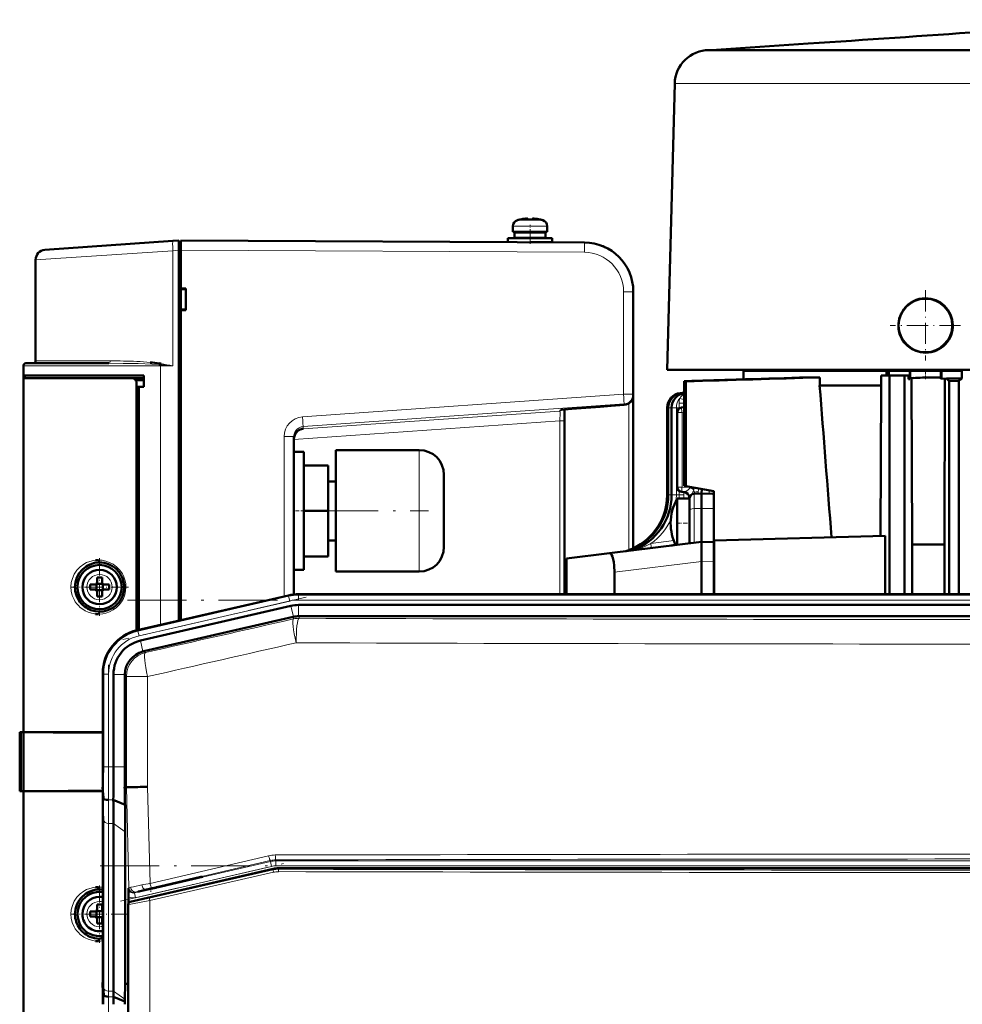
# Model space of a CAD drawing. Extents: x -2065 to 2446, y -1961 to 629.
# Tile 5 of 59: x -1686 to -1494, y 429 to 629. Entities that reach past the tile are written whole.
import ezdxf

# ---------------------------------------------------------------- set-up
doc = ezdxf.new("R2010")
doc.units = 0
doc.linetypes.add('DASHDOT', pattern=[18.5, 12, -3, 0.5, -3])

msp = doc.modelspace()

# ---------------------------------------------------------------- linework, layer by layer
at = {"color": 7, "lineweight": 50}
for p, q in [((-1545.06, 622.69), (-1545.55, 622.69)), ((-1525.39, 624), (-1545.07, 622.69)), ((-1528.24, 622.69), (-1545.06, 622.69)), ((-1521.95, 622.69), (-1528.24, 622.69)), ((-1462.05, 622.69), (-1521.95, 622.69)), ((-1552.54, 615.87), (-1554.07, 557.69)), ((-1585.45, 586.85), (-1585.45, 585.72)), ((-1585.45, 585.72), (-1585.45, 586.85)), ((-1583.88, 588.26), (-1583.87, 588.24)), ((-1582.72, 588.42), (-1582.89, 588.4)), ((-1582.45, 588.24), (-1582.45, 588.4)), ((-1581.45, 588.24), (-1581.45, 588.4)), ((-1581.18, 588.42), (-1581.01, 588.4)), ((-1580.03, 588.24), (-1580.02, 588.26)), ((-1578.45, 585.72), (-1578.45, 586.85)), ((-1585.45, 585.72), (-1581.95, 585.72)), ((-1585.1, 584.52), (-1585.1, 585.62)), ((-1585.1, 584.52), (-1585.1, 585.62)), ((-1581.95, 585.62), (-1585.1, 585.62)), ((-1583.95, 585.62), (-1583.95, 585.72)), ((-1583.95, 585.62), (-1583.95, 585.72)), ((-1581.95, 585.72), (-1578.45, 585.72)), ((-1578.8, 585.62), (-1581.95, 585.62)), ((-1579.95, 585.72), (-1579.95, 585.62)), ((-1578.8, 585.62), (-1578.8, 584.52)), ((-1680.6, 582.06), (-1654.55, 583.88)), ((-1654.55, 583.88), (-1653.36, 583.96)), ((-1653.36, 581.97), (-1653.36, 583.96)), ((-1652.96, 583.69), (-1653.36, 583.69)), ((-1570.9, 583.56), (-1652.96, 583.99)), ((-1586.45, 584.42), (-1586.45, 583.64)), ((-1581.95, 584.42), (-1586.45, 584.42)), ((-1586.45, 583.64), (-1586.45, 584.42)), ((-1581.95, 584.52), (-1585.1, 584.52)), ((-1583.95, 584.42), (-1583.95, 584.52)), ((-1583.95, 584.42), (-1583.95, 584.52)), ((-1578.8, 584.52), (-1581.95, 584.52)), ((-1577.45, 584.42), (-1581.95, 584.42)), ((-1577.45, 583.62), (-1581.87, 583.62)), ((-1579.95, 584.52), (-1579.95, 584.42)), ((-1579.95, 583.62), (-1579.95, 583.61)), ((-1577.45, 583.62), (-1577.45, 584.42)), ((-1653.36, 506.66), (-1653.36, 581.97)), ((-1652.96, 581.99), (-1652.96, 574.19)), ((-1682.46, 580.06), (-1682.46, 559.49)), ((-1652.96, 574.19), (-1651.96, 574.19)), ((-1652.96, 574.19), (-1652.96, 574.05)), ((-1652.96, 574.14), (-1652.96, 569.84)), ((-1652.96, 574.05), (-1651.96, 573.99)), ((-1651.96, 574.19), (-1651.96, 569.79)), ((-1560.96, 552.72), (-1560.96, 573.56)), ((-1651.96, 569.99), (-1652.96, 569.92)), ((-1652.96, 569.92), (-1652.96, 569.79)), ((-1652.96, 569.79), (-1652.96, 506.75)), ((-1651.96, 569.79), (-1652.96, 569.79)), ((-1501.57, 561.14), (-1501.53, 561.14)), ((-1676.55, 558.99), (-1684.46, 558.99)), ((-1667.55, 558.99), (-1676.55, 558.99)), ((-1657.04, 558.7), (-1657.42, 558.73)), ((-1657.04, 558.71), (-1657.41, 558.74)), ((-1657.37, 558.99), (-1656.99, 558.97)), ((-1684.96, 556.49), (-1684.96, 558.49)), ((-1554.07, 557.69), (-1534.26, 557.69)), ((-1538.57, 557.49), (-1528.35, 557.49)), ((-1538.57, 555.73), (-1538.57, 557.49)), ((-1535.57, 557.69), (-1535.57, 557.49)), ((-1534.26, 557.69), (-1522.06, 557.69)), ((-1528.35, 557.49), (-1509.46, 557.49)), ((-1522.06, 557.69), (-1503.56, 557.69)), ((-1509.46, 557.49), (-1509.46, 556.49)), ((-1509.03, 557.49), (-1509.46, 557.49)), ((-1509.03, 556.49), (-1509.03, 557.49)), ((-1509.03, 557.49), (-1504.75, 557.49)), ((-1504.75, 555.79), (-1504.75, 557.49)), ((-1504.57, 557.49), (-1504.75, 557.49)), ((-1504.57, 557.49), (-1498.57, 557.49)), ((-1503.56, 557.69), (-1455.07, 557.69)), ((-1498.34, 557.49), (-1498.57, 557.49)), ((-1498.34, 557.49), (-1498.34, 555.86)), ((-1498.34, 557.49), (-1494.18, 557.49)), ((-1494.18, 557.49), (-1494.18, 555.93)), ((-1493.97, 557.49), (-1494.18, 557.49)), ((-1684.96, 555.99), (-1684.96, 556.49)), ((-1660.46, 556.49), (-1684.96, 556.49)), ((-1684.96, 555.99), (-1662.9, 555.99)), ((-1684.96, 483.99), (-1684.96, 555.99)), ((-1684.66, 555.99), (-1684.66, 556.49)), ((-1660.46, 555.99), (-1662.9, 555.99)), ((-1660.46, 555.54), (-1662.13, 555.59)), ((-1661.96, 504.67), (-1661.96, 555.02)), ((-1660.46, 554.19), (-1660.46, 556.49)), ((-1550.6, 555.35), (-1550.28, 555.33)), ((-1550.6, 555.35), (-1550.6, 534.05)), ((-1550.28, 555.33), (-1550.28, 534)), ((-1523.07, 556.12), (-1525.64, 556.12)), ((-1523.07, 554.49), (-1523.07, 556.12)), ((-1510.54, 556.49), (-1508.85, 556.49)), ((-1510.54, 554.49), (-1510.54, 556.49)), ((-1508.85, 556.49), (-1508.85, 512.04)), ((-1508.85, 556.49), (-1505.85, 556.49)), ((-1505.85, 556.49), (-1505.85, 512.04)), ((-1505, 556.49), (-1505.85, 556.49)), ((-1505, 555.79), (-1505, 556.49)), ((-1504.75, 555.79), (-1505, 555.79)), ((-1504.3, 522.12), (-1504.43, 555.98)), ((-1498.34, 555.86), (-1497.32, 555.88)), ((-1497.6, 555.88), (-1497.69, 522.12)), ((-1496.76, 555.38), (-1494.76, 555.4)), ((-1496.76, 512.04), (-1496.76, 555.38)), ((-1494.76, 555.4), (-1494.76, 512.04)), ((-1660.46, 554.19), (-1661.96, 554.19)), ((-1661.46, 554.15), (-1661.96, 554.14)), ((-1661.96, 554.14), (-1661.96, 504.67)), ((-1660.46, 554.19), (-1661.46, 554.15)), ((-1661.46, 554.15), (-1661.46, 504.79)), ((-1560.96, 552.52), (-1560.96, 552.72)), ((-1550.6, 553.05), (-1551.43, 552.95)), ((-1550.6, 553.03), (-1551.21, 552.95)), ((-1510.54, 554.49), (-1523.07, 554.49)), ((-1510.54, 554.49), (-1510.68, 523.88)), ((-1560.96, 521.39), (-1560.96, 552.52)), ((-1574.96, 547.3), (-1574.96, 549.58)), ((-1565.46, 550.34), (-1562.81, 550.53)), ((-1554.07, 549.97), (-1554.07, 532.24)), ((-1553.84, 532.24), (-1553.84, 549.97)), ((-1553.17, 532.24), (-1553.17, 549.97)), ((-1552.03, 533.83), (-1552.03, 548.99)), ((-1550.6, 550.05), (-1551.15, 549.99)), ((-1574.96, 512.04), (-1574.96, 547.3)), ((-1629.96, 511.99), (-1629.96, 544.11)), ((-1629.96, 528.99), (-1629.96, 540.99)), ((-1627.96, 540.99), (-1629.96, 540.99)), ((-1629.96, 528.99), (-1629.96, 540.99)), ((-1627.96, 540.99), (-1629.96, 540.99)), ((-1629.96, 528.99), (-1629.96, 540.99)), ((-1627.96, 540.99), (-1629.96, 540.99)), ((-1629.96, 528.99), (-1629.96, 540.99)), ((-1627.96, 540.99), (-1629.96, 540.99)), ((-1629.96, 528.99), (-1629.96, 540.99)), ((-1627.96, 540.99), (-1629.96, 540.99)), ((-1627.96, 540.99), (-1627.96, 528.99)), ((-1627.96, 540.99), (-1627.96, 528.99)), ((-1627.96, 540.99), (-1627.96, 528.99)), ((-1627.96, 540.99), (-1627.96, 528.99)), ((-1627.96, 540.99), (-1627.96, 528.99)), ((-1621.46, 528.99), (-1621.46, 541.34)), ((-1621.46, 541.34), (-1604.46, 541.34)), ((-1621.46, 528.99), (-1621.46, 541.34)), ((-1621.46, 541.34), (-1604.46, 541.34)), ((-1621.46, 528.99), (-1621.46, 541.34)), ((-1621.46, 541.34), (-1604.46, 541.34)), ((-1621.46, 528.99), (-1621.46, 541.34)), ((-1621.46, 541.34), (-1604.46, 541.34)), ((-1621.46, 528.99), (-1621.46, 541.34)), ((-1621.46, 541.34), (-1604.46, 541.34)), ((-1627.96, 538.24), (-1622.96, 538.24)), ((-1627.96, 538.24), (-1622.96, 538.24)), ((-1627.96, 538.24), (-1622.96, 538.24)), ((-1627.96, 538.24), (-1622.96, 538.24)), ((-1627.96, 538.24), (-1622.96, 538.24)), ((-1622.96, 528.99), (-1622.96, 538.24)), ((-1622.96, 528.99), (-1622.96, 538.24)), ((-1622.96, 528.99), (-1622.96, 538.24)), ((-1622.96, 528.99), (-1622.96, 538.24)), ((-1622.96, 528.99), (-1622.96, 538.24)), ((-1621.46, 534.99), (-1622.96, 534.99)), ((-1621.46, 534.99), (-1622.96, 534.99)), ((-1621.46, 534.99), (-1622.96, 534.99)), ((-1621.46, 534.99), (-1622.96, 534.99)), ((-1621.46, 534.99), (-1622.96, 534.99)), ((-1599.46, 536.34), (-1599.46, 528.99)), ((-1599.46, 536.34), (-1599.46, 528.99)), ((-1599.46, 536.34), (-1599.46, 528.99)), ((-1599.46, 536.34), (-1599.46, 528.99)), ((-1599.46, 536.34), (-1599.46, 528.99)), ((-1551.06, 532.83), (-1550.69, 532.81)), ((-1550.6, 534.05), (-1550.28, 534)), ((-1544.57, 532.99), (-1550.28, 534)), ((-1547.06, 533.43), (-1547.07, 532.49)), ((-1544.57, 532.99), (-1544.57, 526.23)), ((-1552.03, 531.49), (-1552.03, 530.88)), ((-1552.03, 531.49), (-1549.57, 531.49)), ((-1552.03, 530.88), (-1552.03, 524.09)), ((-1549.57, 528.99), (-1549.57, 531.49)), ((-1548.59, 532.45), (-1547.07, 532.49)), ((-1547.07, 532.49), (-1547.07, 529.49)), ((-1544.82, 532.43), (-1547.07, 532.49)), ((-1629.96, 516.99), (-1629.96, 528.99)), ((-1629.96, 516.99), (-1629.96, 528.99)), ((-1629.96, 516.99), (-1629.96, 528.99)), ((-1629.96, 516.99), (-1629.96, 528.99)), ((-1629.96, 516.99), (-1629.96, 528.99)), ((-1622.96, 528.99), (-1627.96, 528.99)), ((-1627.96, 528.99), (-1627.96, 516.99)), ((-1622.96, 528.99), (-1627.96, 528.99)), ((-1627.96, 528.99), (-1627.96, 516.99)), ((-1622.96, 528.99), (-1627.96, 528.99)), ((-1627.96, 528.99), (-1627.96, 516.99)), ((-1622.96, 528.99), (-1627.96, 528.99)), ((-1627.96, 528.99), (-1627.96, 516.99)), ((-1622.96, 528.99), (-1627.96, 528.99)), ((-1627.96, 528.99), (-1627.96, 516.99)), ((-1622.96, 519.74), (-1622.96, 528.99)), ((-1622.96, 519.74), (-1622.96, 528.99)), ((-1622.96, 519.74), (-1622.96, 528.99)), ((-1622.96, 519.74), (-1622.96, 528.99)), ((-1622.96, 519.74), (-1622.96, 528.99)), ((-1621.46, 516.64), (-1621.46, 528.99)), ((-1621.46, 516.64), (-1621.46, 528.99)), ((-1621.46, 516.64), (-1621.46, 528.99)), ((-1621.46, 516.64), (-1621.46, 528.99)), ((-1621.46, 516.64), (-1621.46, 528.99)), ((-1599.46, 528.99), (-1599.46, 521.64)), ((-1549.57, 528.42), (-1549.57, 528.99)), ((-1547.07, 522.69), (-1547.07, 529.49)), ((-1549.57, 528.42), (-1549.57, 522.38)), ((-1544.57, 522.99), (-1544.57, 526.23)), ((-1621.46, 522.99), (-1622.96, 522.99)), ((-1621.46, 522.99), (-1622.96, 522.99)), ((-1621.46, 522.99), (-1622.96, 522.99)), ((-1621.46, 522.99), (-1622.96, 522.99)), ((-1621.46, 522.99), (-1622.96, 522.99)), ((-1547.07, 522.69), (-1565.82, 520.39)), ((-1552.03, 522.08), (-1552.03, 524.09)), ((-1547.07, 518.72), (-1547.07, 522.69)), ((-1547.07, 522.69), (-1544.57, 522.62)), ((-1544.57, 522.99), (-1544.57, 512.04)), ((-1544.57, 522.99), (-1544.53, 522.99)), ((-1509.74, 523.9), (-1544.53, 522.99)), ((-1544.53, 522.99), (-1544.53, 512.04)), ((-1509.74, 512.04), (-1509.74, 523.9)), ((-1497.69, 522.12), (-1504.3, 522.12)), ((-1504.3, 522.12), (-1504.3, 512.04)), ((-1497.69, 522.12), (-1497.69, 512.04)), ((-1627.96, 519.74), (-1622.96, 519.74)), ((-1627.96, 519.74), (-1622.96, 519.74)), ((-1627.96, 519.74), (-1622.96, 519.74)), ((-1627.96, 519.74), (-1622.96, 519.74)), ((-1627.96, 519.74), (-1622.96, 519.74)), ((-1574.57, 519.31), (-1565.82, 520.39)), ((-1574.57, 512.04), (-1574.57, 519.31)), ((-1547.07, 518.69), (-1547.07, 518.72)), ((-1547.07, 512.04), (-1547.07, 518.69)), ((-1666.08, 517.18), (-1666.04, 517.14)), ((-1627.96, 516.99), (-1629.96, 516.99)), ((-1627.96, 516.99), (-1629.96, 516.99)), ((-1627.96, 516.99), (-1629.96, 516.99)), ((-1627.96, 516.99), (-1629.96, 516.99)), ((-1627.96, 516.99), (-1629.96, 516.99)), ((-1621.46, 516.64), (-1604.46, 516.64)), ((-1621.46, 516.64), (-1604.46, 516.64)), ((-1621.46, 516.64), (-1604.46, 516.64)), ((-1621.46, 516.64), (-1604.46, 516.64)), ((-1621.46, 516.64), (-1604.46, 516.64)), ((-1669.96, 515.41), (-1669.96, 514.49)), ((-1668.96, 515.41), (-1668.96, 514.49)), ((-1564.78, 512.04), (-1564.78, 516.54)), ((-1670.46, 513.99), (-1671.38, 513.99)), ((-1670.46, 512.99), (-1671.38, 512.99)), ((-1670.09, 514.12), (-1670.1, 514.13)), ((-1670.09, 512.85), (-1670.1, 512.84)), ((-1668.82, 514.12), (-1670.09, 514.12)), ((-1670.09, 512.85), (-1670.09, 514.12)), ((-1668.82, 512.85), (-1670.09, 512.85)), ((-1668.81, 514.13), (-1668.82, 514.12)), ((-1668.82, 514.12), (-1668.82, 512.85)), ((-1668.82, 512.85), (-1668.81, 512.84)), ((-1668.46, 513.99), (-1667.53, 513.99)), ((-1667.53, 512.99), (-1668.46, 512.99)), ((-1669.96, 511.57), (-1669.96, 512.49)), ((-1668.96, 511.57), (-1668.96, 512.49)), ((-1631.08, 511.8), (-1661.85, 504.7)), ((-1631.08, 511.8), (-1661.65, 504.74)), ((-1629, 512.04), (-1608.73, 512.04)), ((-1280.94, 512.04), (-1629, 512.04)), ((-1295.93, 512.04), (-1608.73, 512.04)), ((-1630.59, 509.67), (-1661.16, 502.62)), ((-1629, 509.86), (-1608.73, 509.86)), ((-1295.93, 509.86), (-1608.73, 509.86)), ((-1630.1, 507.44), (-1660.47, 500.43)), ((-1630.1, 507.44), (-1630.07, 507.44)), ((-1628.97, 507.57), (-1280.96, 507.57)), ((-1668.82, 495.93), (-1668.82, 495.73)), ((-1668.82, 495.73), (-1668.82, 476.93)), ((-1666.63, 495.73), (-1666.63, 476.93)), ((-1664.34, 495.56), (-1664.34, 495.73)), ((-1664.34, 495.56), (-1664.34, 476.93)), ((-1685.7, 483.99), (-1685.69, 483.99)), ((-1685.7, 471.99), (-1685.7, 483.99)), ((-1685.7, 483.74), (-1685.7, 483.75)), ((-1685.7, 483.73), (-1685.7, 483.74)), ((-1685.69, 483.99), (-1685.66, 483.99)), ((-1685.69, 471.99), (-1685.69, 483.99)), ((-1685.46, 483.99), (-1685.66, 483.99)), ((-1685.46, 483.99), (-1685.46, 471.99)), ((-1684.96, 483.99), (-1685.46, 483.99)), ((-1668.82, 483.99), (-1684.96, 483.99)), ((-1684.66, 483.96), (-1684.96, 483.99)), ((-1684.96, 483.96), (-1684.96, 472.01)), ((-1684.91, 483.96), (-1684.96, 483.96)), ((-1684.53, 483.96), (-1684.6, 483.96)), ((-1684.1, 483.96), (-1684.53, 483.96)), ((-1682.33, 483.96), (-1684.1, 483.96)), ((-1675.24, 483.95), (-1682.33, 483.96)), ((-1668.67, 470.6), (-1668.84, 472.79)), ((-1664.36, 472.79), (-1664.02, 472.8)), ((-1664.02, 472.8), (-1663.67, 472.8)), ((-1685.7, 472.23), (-1685.7, 472.24)), ((-1685.7, 471.99), (-1685.69, 471.99)), ((-1685.69, 471.99), (-1685.66, 471.99)), ((-1685.69, 471.99), (-1685.66, 471.99)), ((-1685.46, 471.99), (-1685.66, 471.99)), ((-1685.46, 471.99), (-1684.96, 471.99)), ((-1684.96, 472.01), (-1684.92, 472.01)), ((-1684.96, 471.99), (-1684.66, 472.01)), ((-1668.83, 471.99), (-1684.96, 471.99)), ((-1684.96, 399.99), (-1684.96, 471.99)), ((-1684.6, 472.01), (-1684.53, 472.01)), ((-1684.53, 472.01), (-1684.1, 472.01)), ((-1684.1, 472.01), (-1682.33, 472.02)), ((-1682.33, 472.02), (-1681.35, 472.02)), ((-1678.85, 472.02), (-1676.61, 472.02)), ((-1674.24, 472.03), (-1670.69, 472.04)), ((-1668.82, 469.86), (-1668.82, 435.72)), ((-1668.82, 469.86), (-1668.82, 435.72)), ((-1664.29, 469.21), (-1666.67, 470.2)), ((-1666.63, 465.44), (-1666.63, 431.3)), ((-1664.25, 463.75), (-1664.25, 432.79)), ((-1634.2, 456.19), (-1663.23, 449.49)), ((-1655.76, 452.96), (-1648.9, 454.54)), ((-1648.52, 454.54), (-1655.76, 452.86)), ((-1648.52, 454.54), (-1648.9, 454.54)), ((-1276.86, 456.32), (-1633.07, 456.32)), ((-1657.89, 452.46), (-1657.18, 452.62)), ((-1657.18, 452.54), (-1657.88, 452.38)), ((-1657.18, 452.62), (-1655.76, 452.96)), ((-1655.76, 452.86), (-1657.18, 452.54)), ((-1657.18, 452.54), (-1657.18, 452.62)), ((-1655.76, 452.86), (-1655.76, 452.96)), ((-1663.56, 449.24), (-1663.59, 450.52)), ((-1659.02, 452.21), (-1658.03, 452.43)), ((-1658.03, 452.34), (-1659.02, 452.11)), ((-1658.03, 452.43), (-1657.89, 452.46)), ((-1658.03, 452.34), (-1658.03, 452.43)), ((-1657.88, 452.38), (-1658.03, 452.34)), ((-1657.88, 452.38), (-1657.89, 452.46)), ((-1669.96, 448.91), (-1669.96, 447.99)), ((-1668.96, 448.91), (-1668.96, 447.99)), ((-1663.62, 449), (-1663.62, 316.59)), ((-1670.46, 447.49), (-1671.38, 447.49)), ((-1670.09, 447.62), (-1670.1, 447.63)), ((-1668.82, 447.62), (-1670.09, 447.62)), ((-1670.09, 446.35), (-1670.09, 447.62)), ((-1668.82, 447.62), (-1668.82, 446.35)), ((-1670.46, 446.49), (-1671.38, 446.49)), ((-1670.09, 446.35), (-1670.1, 446.34)), ((-1668.82, 446.35), (-1670.09, 446.35)), ((-1669.96, 445.07), (-1669.96, 445.99)), ((-1668.96, 445.07), (-1668.96, 445.99)), ((-1668.62, 430.6), (-1668.79, 432.79)), ((-1664.25, 432.79), (-1664.33, 429.67)), ((-1663.62, 432.8), (-1664.25, 432.79)), ((-1664.34, 429.25), (-1666.63, 430.2)), ((-1664.33, 429.67), (-1664.34, 429.25)), ((-1664.34, 429.25), (-1664.34, 428.65))]:
    msp.add_line(p, q, dxfattribs=at)
at = {"color": 7, "lineweight": 18}
for p, q in [((-1550.5, 615.87), (-1552.54, 615.87)), ((-1533.19, 615.87), (-1550.5, 615.87)), ((-1490.82, 615.87), (-1533.19, 615.87)), ((-1585.45, 586.85), (-1585.45, 586.85)), ((-1581.95, 586.85), (-1585.45, 586.85)), ((-1584.53, 588.09), (-1584.52, 588.09)), ((-1581.95, 588.09), (-1584.52, 588.09)), ((-1581.93, 588.09), (-1581.95, 588.09)), ((-1581.92, 586.85), (-1581.95, 586.85)), ((-1579.38, 588.09), (-1581.93, 588.09)), ((-1578.45, 586.85), (-1581.92, 586.85)), ((-1654.55, 581.88), (-1682.46, 580.06)), ((-1653.36, 581.97), (-1654.55, 581.88)), ((-1654.55, 558.49), (-1654.55, 581.88)), ((-1653.36, 581.99), (-1652.96, 581.99)), ((-1652.96, 581.99), (-1570.9, 581.56)), ((-1562.95, 573.56), (-1560.96, 573.56)), ((-1562.95, 552.72), (-1562.95, 573.56)), ((-1674.42, 559.49), (-1682.46, 559.49)), ((-1667.32, 559.49), (-1674.42, 559.49)), ((-1684.96, 558.49), (-1676.92, 558.49)), ((-1676.92, 558.49), (-1657.05, 558.49)), ((-1654.55, 558.49), (-1657.05, 558.49)), ((-1657.05, 505.81), (-1657.05, 558.49)), ((-1504.57, 555.95), (-1504.57, 557.49)), ((-1498.57, 557.49), (-1498.57, 556.06)), ((-1628.23, 548.1), (-1562.95, 552.72)), ((-1560.96, 552.72), (-1562.95, 552.72)), ((-1551.43, 552.95), (-1551.21, 552.95)), ((-1551.21, 552.95), (-1550.6, 552.95)), ((-1550.62, 552.94), (-1550.6, 552.94)), ((-1628.1, 546.11), (-1562.81, 550.73)), ((-1562.81, 550.73), (-1562.81, 550.53)), ((-1561.9, 550.82), (-1561.9, 520.99)), ((-1551.66, 550.88), (-1551.66, 549.97)), ((-1550.6, 550.92), (-1550.7, 550.89)), ((-1550.7, 550.89), (-1550.7, 550.04)), ((-1575.88, 549.29), (-1628.1, 545.64)), ((-1575.88, 549.46), (-1575.88, 549.29)), ((-1562.81, 550.53), (-1565.46, 550.34)), ((-1554.07, 549.97), (-1553.84, 549.97)), ((-1553.17, 549.97), (-1553.84, 549.97)), ((-1552.2, 549.97), (-1553.17, 549.97)), ((-1552.2, 549.97), (-1551.66, 549.97)), ((-1552.2, 532.24), (-1552.2, 549.97)), ((-1551.9, 548.99), (-1552.03, 548.99)), ((-1551.06, 548.99), (-1551.9, 548.99)), ((-1551.66, 549.97), (-1551.66, 549.77)), ((-1551.23, 549.97), (-1551.66, 549.97)), ((-1550.6, 549.05), (-1551.06, 548.99)), ((-1551.06, 533.83), (-1551.06, 548.99)), ((-1575.89, 547.3), (-1629.96, 543.52)), ((-1574.96, 547.3), (-1575.89, 547.3)), ((-1575.89, 547.3), (-1575.89, 512.04)), ((-1628.15, 546.1), (-1628.1, 546.11)), ((-1628.1, 545.64), (-1628.1, 546.11)), ((-1631.95, 511.6), (-1631.95, 544.11)), ((-1631.95, 544.11), (-1629.96, 544.11)), ((-1604.46, 528.99), (-1604.46, 541.34)), ((-1604.46, 528.99), (-1604.46, 541.34)), ((-1604.46, 528.99), (-1604.46, 541.34)), ((-1604.46, 528.99), (-1604.46, 541.34)), ((-1604.46, 528.99), (-1604.46, 541.34)), ((-1551.53, 533.83), (-1552.03, 533.83)), ((-1551.66, 533.05), (-1551.66, 532.24)), ((-1551.06, 533.83), (-1551.53, 533.83)), ((-1549.32, 533.77), (-1551.06, 533.83)), ((-1550.7, 532.24), (-1550.7, 532.82)), ((-1549.4, 533.69), (-1549.32, 533.77)), ((-1549.29, 533.82), (-1549.32, 533.77)), ((-1548.68, 533.29), (-1548.67, 533.43)), ((-1545.53, 533.16), (-1545.53, 532.73)), ((-1545.53, 532.73), (-1545.53, 532.45)), ((-1554.07, 532.24), (-1553.84, 532.24)), ((-1553.17, 532.24), (-1553.84, 532.24)), ((-1552.2, 532.24), (-1553.17, 532.24)), ((-1552.2, 532.24), (-1551.66, 532.24)), ((-1550.7, 532.24), (-1551.66, 532.24)), ((-1551.66, 532.24), (-1551.66, 531.49)), ((-1550.7, 532.24), (-1550.7, 531.49)), ((-1549.74, 531.82), (-1549.75, 531.82)), ((-1549.75, 531.49), (-1549.75, 531.82)), ((-1549.74, 531.82), (-1549.74, 531.82)), ((-1548.59, 532.45), (-1548.59, 529.47)), ((-1604.46, 528.99), (-1604.46, 516.64)), ((-1604.46, 528.99), (-1604.46, 516.64)), ((-1604.46, 528.99), (-1604.46, 516.64)), ((-1604.46, 528.99), (-1604.46, 516.64)), ((-1604.46, 528.99), (-1604.46, 516.64)), ((-1548.59, 529.47), (-1547.07, 529.49)), ((-1548.59, 529.47), (-1548.59, 522.5)), ((-1544.57, 529.46), (-1547.07, 529.49)), ((-1552.72, 522.95), (-1557.37, 522.38)), ((-1560.93, 521.02), (-1560.94, 521.01)), ((-1552.33, 522.04), (-1552.35, 522.04)), ((-1564.78, 516.54), (-1547.07, 518.72)), ((-1547.07, 518.69), (-1544.57, 518.62)), ((-1669.43, 516.06), (-1669.46, 516.06)), ((-1672.03, 513.51), (-1672.03, 513.49)), ((-1666.88, 513.46), (-1666.88, 513.49)), ((-1669.48, 510.92), (-1669.46, 510.92)), ((-1631.04, 511.62), (-1661.66, 504.55)), ((-1630.81, 510.65), (-1661.44, 503.58)), ((-1631.04, 511.62), (-1631.08, 511.8)), ((-1631.04, 511.62), (-1630.81, 510.65)), ((-1629, 511.85), (-1629, 512.04)), ((-1629, 511.85), (-1629, 510.86)), ((-1629, 511.85), (-1280.94, 511.85)), ((-1629, 510.86), (-1280.94, 510.86)), ((-1630.07, 507.44), (-1630.59, 509.67)), ((-1629, 507.57), (-1629, 509.86)), ((-1630.05, 507.01), (-1630.1, 507.44)), ((-1628.97, 507.57), (-1628.92, 507.14)), ((-1661.85, 504.7), (-1661.66, 504.55)), ((-1661.44, 503.58), (-1661.66, 504.55)), ((-1660.64, 500.38), (-1661.16, 502.62)), ((-1660.47, 500.43), (-1660.15, 500.17)), ((-1668.63, 495.79), (-1668.82, 495.93)), ((-1668.63, 495.79), (-1668.63, 476.93)), ((-1668.63, 495.79), (-1667.63, 495.79)), ((-1667.63, 495.79), (-1667.63, 476.93)), ((-1664.34, 495.73), (-1666.63, 495.73)), ((-1664.02, 495.3), (-1664.34, 495.56)), ((-1664.02, 472.8), (-1664.02, 495.3)), ((-1659.72, 495.3), (-1664.02, 495.3)), ((-1659.72, 495.3), (-1659.72, 472.86)), ((-1685.66, 483.99), (-1685.66, 471.99)), ((-1668.63, 476.93), (-1668.82, 476.93)), ((-1668.63, 476.93), (-1667.63, 476.93)), ((-1666.63, 476.93), (-1667.63, 476.93)), ((-1664.34, 476.93), (-1666.63, 476.93)), ((-1663.49, 452.36), (-1664.02, 472.8)), ((-1659.72, 472.86), (-1659.2, 453.24)), ((-1666.67, 470.2), (-1667.67, 470.2)), ((-1668.63, 466.12), (-1668.63, 431.98)), ((-1667.63, 465.44), (-1667.63, 431.3)), ((-1666.63, 465.44), (-1667.63, 465.44)), ((-1664.25, 463.75), (-1666.63, 465.44)), ((-1659.2, 453.24), (-1635.1, 458.86)), ((-1662.39, 451.29), (-1634.72, 457.68)), ((-1634.5, 456.7), (-1662.16, 450.32)), ((-1634.75, 457.89), (-1658.84, 452.27)), ((-1634.72, 457.68), (-1634.75, 457.89)), ((-1634.5, 456.7), (-1634.72, 457.68)), ((-1633.62, 458.02), (-1633.6, 457.81)), ((-1633.6, 457.81), (-1276.34, 457.81)), ((-1633.6, 456.81), (-1633.6, 457.81)), ((-1276.34, 456.81), (-1633.6, 456.81)), ((-1659.29, 450.25), (-1634.17, 455.99)), ((-1634.12, 455.5), (-1659.24, 449.76)), ((-1634.17, 455.99), (-1634.2, 456.19)), ((-1633.07, 456.32), (-1633.05, 456.11)), ((-1663.61, 452.24), (-1663.49, 452.36)), ((-1662.26, 451.41), (-1662.39, 451.29)), ((-1662.16, 450.32), (-1662.39, 451.29)), ((-1659.02, 452.11), (-1659.02, 452.21)), ((-1669.43, 449.56), (-1669.46, 449.56)), ((-1663.55, 448.94), (-1663.62, 449)), ((-1663.55, 316.65), (-1663.55, 448.94)), ((-1663.23, 449.49), (-1663.16, 449.43)), ((-1659.24, 449.76), (-1659.24, 315.83)), ((-1672.03, 447.01), (-1672.03, 446.99)), ((-1669.48, 444.42), (-1669.46, 444.42)), ((-1668.79, 432.79), (-1668.84, 432.79)), ((-1666.63, 431.3), (-1667.63, 431.3)), ((-1664.33, 429.67), (-1666.63, 431.3)), ((-1666.63, 430.2), (-1667.63, 430.2))]:
    msp.add_line(p, q, dxfattribs=at)
at = {"color": 7, "linetype": 'DASHDOT', "lineweight": 18, "ltscale": 0.000930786}
msp.add_line((-1582.95, 588.43), (-1582.95, 588.39), dxfattribs=at)
at = {"color": 7, "linetype": 'DASHDOT', "lineweight": 18, "ltscale": 0.000657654}
msp.add_line((-1582.95, 588.39), (-1582.95, 588.42), dxfattribs=at)
at = {"color": 7, "linetype": 'DASHDOT', "lineweight": 18, "ltscale": 0.097174}
msp.add_line((-1581.95, 583.28), (-1581.95, 587.17), dxfattribs=at)
at = {"color": 7, "linetype": 'DASHDOT', "lineweight": 18, "ltscale": 0.000671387}
msp.add_line((-1580.95, 588.39), (-1580.95, 588.42), dxfattribs=at)
at = {"color": 7, "linetype": 'DASHDOT', "lineweight": 18, "ltscale": 0.000779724}
msp.add_line((-1580.95, 588.39), (-1580.95, 588.42), dxfattribs=at)
at = {"color": 7, "linetype": 'DASHDOT', "lineweight": 18, "ltscale": 0.033015}
msp.add_line((-1581.95, 585.73), (-1581.95, 584.41), dxfattribs=at)
at = {"color": 7, "linetype": 'DASHDOT', "lineweight": 18, "ltscale": 0.023296}
msp.add_line((-1581.95, 584.49), (-1581.95, 583.56), dxfattribs=at)
at = {"color": 7, "linetype": 'DASHDOT', "lineweight": 18, "ltscale": 0.012015}
msp.add_line((-1652.92, 581.99), (-1653.4, 581.99), dxfattribs=at)
at = {"color": 7, "linetype": 'DASHDOT', "lineweight": 18, "ltscale": 0.357832}
msp.add_line((-1501.57, 573.84), (-1501.57, 559.53), dxfattribs=at)
at = {"color": 7, "linetype": 'DASHDOT', "lineweight": 18, "ltscale": 0.357831}
msp.add_line((-1494.41, 566.69), (-1508.72, 566.69), dxfattribs=at)
at = {"color": 7, "linetype": 'DASHDOT', "lineweight": 18, "ltscale": 0.046164}
msp.add_line((-1501.57, 555.8), (-1501.57, 557.64), dxfattribs=at)
at = {"color": 7, "linetype": 'DASHDOT', "lineweight": 18, "ltscale": 0.060016}
msp.add_line((-1627.76, 528.99), (-1630.16, 528.99), dxfattribs=at)
at = {"color": 7, "linetype": 'DASHDOT', "lineweight": 18}
for p, q in [((-1624.81, 528.99), (-1602.61, 528.99)), ((-1627.49, 511.41), (-1664.76, 502.81)), ((-1663.8, 510.86), (-1246.13, 510.86)), ((-1667.63, 497.67), (-1667.63, 475.05)), ((-1669.33, 456.81), (-1240.61, 456.81)), ((-1665.18, 449.62), (-1631.48, 457.4)), ((-1667.63, 327.76), (-1667.63, 437.82))]:
    msp.add_line(p, q, dxfattribs=at)
at = {"color": 7, "linetype": 'DASHDOT', "lineweight": 18, "ltscale": 0.073831}
msp.add_line((-1552.27, 526.49), (-1549.32, 526.49), dxfattribs=at)
at = {"color": 7, "linetype": 'DASHDOT', "lineweight": 18, "ltscale": 0.2925}
for p, q in [((-1669.46, 519.34), (-1669.46, 507.64)), ((-1669.46, 452.84), (-1669.46, 441.14))]:
    msp.add_line(p, q, dxfattribs=at)
at = {"color": 7, "linetype": 'DASHDOT', "lineweight": 18, "ltscale": 0.292502}
for p, q in [((-1663.61, 513.49), (-1675.31, 513.49)), ((-1663.61, 446.99), (-1675.31, 446.99))]:
    msp.add_line(p, q, dxfattribs=at)
at = {"color": 7, "linetype": 'DASHDOT', "lineweight": 18, "ltscale": 0.020221}
msp.add_line((-1659.02, 452.27), (-1659.02, 451.46), dxfattribs=at)
at = {"color": 7, "lineweight": 50}
for points in [[(-1582.45, 588.4), (-1582.45, 588.4), (-1582.45, 588.4), (-1582.46, 588.41), (-1582.48, 588.41), (-1582.54, 588.42), (-1582.95, 588.4)], [(-1582.45, 588.4), (-1582.45, 588.4), (-1582.45, 588.4), (-1582.46, 588.41), (-1582.47, 588.41), (-1582.5, 588.42)], [(-1581.45, 588.4), (-1581.45, 588.4), (-1581.45, 588.4), (-1581.45, 588.41), (-1581.43, 588.41), (-1581.35, 588.42)], [(-1581.45, 588.4), (-1581.45, 588.4), (-1581.45, 588.4), (-1581.44, 588.41), (-1581.42, 588.41), (-1581.37, 588.42), (-1581.23, 588.42), (-1580.95, 588.4)], [(-1661.96, 555.02), (-1661.98, 555.24), (-1662.06, 555.46), (-1662.18, 555.65), (-1662.35, 555.81), (-1662.55, 555.92), (-1662.9, 555.99)], [(-1504.57, 555.95), (-1504.56, 555.95), (-1504.53, 555.96), (-1504.05, 556.01)], [(-1499.96, 556.11), (-1498.71, 556.08), (-1498.65, 556.08)], [(-1575.71, 549.5), (-1573.47, 549.72), (-1567.71, 550.17), (-1565.46, 550.34)], [(-1629.96, 543.62), (-1629.93, 543.91), (-1629.87, 544.19), (-1629.64, 544.69), (-1629.44, 544.97), (-1629.21, 545.2)], [(-1550.32, 532.73), (-1550.03, 532.51), (-1549.85, 532.23)], [(-1544.82, 532.43), (-1544.66, 532.41), (-1544.6, 532.39), (-1544.58, 532.37), (-1544.57, 532.34)], [(-1670.32, 518.96), (-1669.89, 518.99), (-1669.7, 518.99)], [(-1565.82, 520.39), (-1565.7, 520.37), (-1565.58, 520.31), (-1565.47, 520.19), (-1565.36, 520.03), (-1565.22, 519.72), (-1565.09, 519.34)], [(-1565.09, 519.34), (-1564.93, 518.62), (-1564.83, 517.79), (-1564.78, 516.54)], [(-1669.7, 507.99), (-1670.26, 508.01), (-1670.32, 508.02)], [(-1670.32, 452.46), (-1669.89, 452.49), (-1669.7, 452.49)], [(-1659.02, 452.21), (-1660.47, 451.86), (-1661.44, 451.62), (-1661.6, 451.57), (-1661.62, 451.56), (-1661.62, 451.56)], [(-1661.62, 451.56), (-1661.62, 451.56), (-1661.62, 451.56), (-1661.57, 451.56), (-1661.18, 451.63), (-1659.02, 452.11)], [(-1669.7, 441.49), (-1670.26, 441.51), (-1670.32, 441.52)]]:
    msp.add_lwpolyline(points, dxfattribs=at)
at = {"color": 7, "lineweight": 18}
for points in [[(-1657.41, 558.74), (-1658.83, 558.82), (-1661.61, 558.92), (-1664.66, 558.97), (-1667.54, 558.99)], [(-1551.66, 550.88), (-1550.82, 550.89), (-1550.7, 550.89)], [(-1551.52, 551.87), (-1550.71, 551.65), (-1550.61, 551.63), (-1550.6, 551.63)], [(-1575.88, 549.29), (-1575.88, 549.29), (-1575.88, 549.29), (-1575.87, 549.25), (-1575.86, 548.93), (-1575.89, 547.3)], [(-1565.46, 550.34), (-1573.63, 549.71), (-1575.58, 549.52), (-1575.84, 549.48), (-1575.87, 549.47), (-1575.88, 549.47), (-1575.88, 549.46), (-1575.88, 549.46), (-1575.88, 549.46)], [(-1550.36, 532.9), (-1550.6, 532.83), (-1550.69, 532.81)], [(-1550.69, 532.81), (-1550.46, 532.78), (-1550.25, 532.69), (-1550.01, 532.51), (-1549.84, 532.26), (-1549.76, 532.04), (-1549.74, 531.82)], [(-1550.36, 532.9), (-1550.19, 532.97), (-1549.89, 533.21), (-1549.4, 533.69)], [(-1550.36, 532.9), (-1550.08, 532.77), (-1549.84, 532.56), (-1549.65, 532.29), (-1549.55, 531.99)], [(-1549.4, 533.69), (-1548.89, 533.42), (-1548.68, 533.29)], [(-1549.16, 532.25), (-1548.95, 532.6), (-1548.77, 533.02), (-1548.68, 533.29)], [(-1548.58, 532.69), (-1548.48, 532.77), (-1548.21, 532.85), (-1547.75, 532.89)], [(-1549.55, 531.99), (-1549.67, 531.85), (-1549.71, 531.82), (-1549.72, 531.82), (-1549.74, 531.82)], [(-1557.37, 522.38), (-1558.61, 521.77), (-1559.25, 521.5)], [(-1557.37, 522.38), (-1557.3, 521.69), (-1557.28, 521.47), (-1557.28, 521.44), (-1557.28, 521.43), (-1557.29, 521.43)], [(-1673.39, 517.63), (-1672.66, 518.16), (-1672.09, 518.46), (-1671.44, 518.71), (-1670.72, 518.9), (-1670.32, 518.96)], [(-1669.7, 518.99), (-1668.94, 518.94), (-1668.17, 518.78), (-1667.42, 518.51), (-1666.7, 518.13), (-1666.01, 517.62)], [(-1673.39, 509.35), (-1673.78, 509.72), (-1674.12, 510.11), (-1674.41, 510.51), (-1674.65, 510.93), (-1675.02, 511.77), (-1675.23, 512.64), (-1675.29, 513.51), (-1675.22, 514.39), (-1675, 515.26), (-1674.63, 516.1), (-1674.38, 516.51), (-1674.09, 516.91), (-1673.76, 517.28), (-1673.39, 517.63)], [(-1666.01, 517.62), (-1665.36, 516.96), (-1664.83, 516.19), (-1664.62, 515.78), (-1664.44, 515.35), (-1664.26, 514.74), (-1664.15, 514.12), (-1664.11, 513.49)], [(-1664.11, 513.49), (-1664.17, 512.7), (-1664.34, 511.92), (-1664.62, 511.19), (-1665, 510.51), (-1665.47, 509.9), (-1666, 509.36)], [(-1670.32, 508.02), (-1671.09, 508.16), (-1671.78, 508.38), (-1672.4, 508.67), (-1672.68, 508.83), (-1673.39, 509.35)], [(-1666, 509.36), (-1666.69, 508.86), (-1667.42, 508.47), (-1668.19, 508.2), (-1668.77, 508.07), (-1669.7, 507.99)], [(-1673.39, 442.85), (-1673.78, 443.22), (-1674.12, 443.61), (-1674.41, 444.01), (-1674.65, 444.43), (-1675.02, 445.27), (-1675.23, 446.14), (-1675.29, 447.01), (-1675.22, 447.89), (-1675, 448.76), (-1674.63, 449.6), (-1674.38, 450.01), (-1674.09, 450.41), (-1673.76, 450.78), (-1673.39, 451.13)], [(-1673.39, 451.13), (-1672.66, 451.66), (-1672.09, 451.96), (-1671.44, 452.21), (-1670.72, 452.4), (-1670.32, 452.46)], [(-1663.49, 452.36), (-1663.48, 452.36), (-1663.44, 452.37), (-1663.14, 452.45)], [(-1661.98, 451.5), (-1662.22, 451.43), (-1662.25, 451.41), (-1662.26, 451.41)], [(-1659.24, 449.76), (-1662.74, 449.07), (-1663.42, 448.95), (-1663.52, 448.94), (-1663.54, 448.94), (-1663.54, 448.94), (-1663.55, 448.94)], [(-1663.16, 449.43), (-1663.16, 449.43), (-1663.14, 449.43), (-1663.07, 449.44), (-1662.42, 449.56), (-1659.29, 450.25)], [(-1670.32, 441.52), (-1671.09, 441.66), (-1671.78, 441.88), (-1672.4, 442.17), (-1672.68, 442.33), (-1673.39, 442.85)]]:
    msp.add_lwpolyline(points, dxfattribs=at)
for radius in [5.51, 5.31]:
    msp.add_circle((-1501.57, 566.69), radius, dxfattribs=at)
at = {"color": 7, "lineweight": 50}
msp.add_circle((-1669.46, 513.49), 4.5, dxfattribs=at)
for centre, radius, start, end in [((-3062.4, 23350.39), 22778.31, 273.869095, 274.0464), ((-1545.55, 615.69), 7, 90.0001, 178.5003), ((-1584.15, 586.85), 1.3, 106.6015, 180), ((-1584.15, 586.85), 1.3, 106.6015, 180), ((-1581.95, 579.47), 9, 102.3778, 106.6015), ((-1581.95, 579.47), 9, 102.3778, 106.6015), ((-1581.95, 579.46), 8.99, 96.3897, 102.3492), ((-1581.95, 579.47), 8.99, 96.3893, 102.3497), ((-1581.95, 579.47), 8.99, 96.3893, 102.3497), ((-1581.95, 579.46), 8.99, 96.3897, 102.3492), ((-1582.52, 584.61), 3.82, 92.3233, 96.5681), ((-1581.95, 578.36), 9.9, 89.9998, 92.8943), ((-1581.95, 578.36), 9.9, 89.9998, 92.8943), ((-1581.95, 578.36), 9.9, 89.9998, 92.8943), ((-1581.95, 578.35), 9.9, 90, 92.1365), ((-1581.95, 578.35), 9.9, 87.106, 89.9999), ((-1581.95, 578.35), 9.9, 87.106, 89.9999), ((-1581.95, 578.35), 9.9, 87.106, 89.9999), ((-1581.95, 579.47), 8.99, 77.6503, 83.6107), ((-1581.95, 579.47), 8.99, 77.6503, 83.6107), ((-1581.95, 579.47), 8.99, 77.6503, 83.6107), ((-1581.95, 579.47), 8.99, 77.6503, 83.6107), ((-1581.95, 579.47), 9, 73.3984, 77.6222), ((-1579.75, 586.85), 1.3, 0, 73.3984), ((-1570.96, 573.56), 10, 0, 89.7), ((-1570.97, 573.54), 10.02, 64.3266, 68.2302), ((-1680.46, 580.06), 2, 94, 180), ((-1501.53, 566.69), 5.54, 90.3604, 143.2622), ((-1501.54, 566.69), 5.55, 1.3802, 90.336), ((-1501.52, 566.68), 5.55, 143.2707, 165.2942), ((-1501.52, 566.68), 5.56, 165.3153, 186.8966), ((-1501.54, 566.69), 5.55, 339.0809, 1.386), ((-1501.53, 566.68), 5.55, 186.8918, 269.6316), ((-1501.54, 566.69), 5.55, 316.9444, 339.062), ((-1501.53, 566.68), 5.54, 270.0102, 316.9349), ((-1684.46, 558.49), 0.5, 90, 180), ((-1682.96, 559.49), 0.5, 270, 360), ((-1661.74, 527.71), 31.58, 82.0417, 85.3768), ((-1660.17, 559.36), 2.82, 347.1582, 352.5237), ((-1660.15, 559.38), 2.81, 346.8887, 352.07), ((-1657.74, 555.47), 3.54, 77.9977, 83.9785), ((-1660.16, 559.43), 3.21, 346.8919, 351.6715), ((-1660.06, 559.43), 3.1, 346.5612, 350.7328), ((-1120.74, -12807.37), 13369.63, 91.735472, 91.842473), ((-1030.48, -15661), 16224.69, 91.794546, 91.83705), ((-1264.72, -8688.33), 9248.06, 91.600808, 91.769459), ((-1500.93, 498.87), 57.22, 91.2457, 93.1206), ((-1499.81, 464.92), 91.19, 90.099, 91.4886), ((-1498.66, 555.82), 0.254, 69.8958, 89.1175), ((-1444.54, -2679.5), 3235.82, 90.87901, 90.9345), ((-1522.17, 527.3), 37.88, 47.8527, 48.9887), ((-1453.72, 511.7), 59.95, 132.4552, 133.1998), ((-1551.07, 549.97), 3, 97.0004, 179.9941), ((-1550.84, 549.97), 3, 96.9998, 179.9999), ((-1550.17, 549.97), 3, 98.2754, 180), ((26611.75, 2743.06), 28219.82, 184.448005, 184.510884), ((-1562.96, 552.52), 2, 274.0921, 359.9969), ((-1551.03, 548.99), 1, 97, 179.9999), ((-1627.93, 543.62), 2.03, 129.2225, 179.8948), ((-1627.93, 543.63), 2.02, 94.7599, 129.3411), ((-1604.46, 536.34), 5, 0, 90), ((-1604.46, 536.34), 5, 0, 90), ((-1604.46, 536.34), 5, 0, 90), ((-1604.46, 536.34), 5, 0, 90), ((-1604.46, 536.34), 5, 0, 90), ((-1551.03, 533.83), 1, 179.9996, 268), ((-1550.73, 531.85), 0.963, 65.0711, 87.9478), ((-1565.84, 532.24), 12, 288.6808, 0.0002), ((-1565.17, 532.24), 12, 290.6398, 0), ((-1566.07, 532.24), 12, 318.8341, 0.002), ((-1543.37, 526.49), 10, 150, 180), ((-1548.57, 531.45), 1, 91.5, 177.7293), ((-1543.37, 526.49), 10, 180, 206.3946), ((-1566.07, 532.24), 12, 287.9392, 318.8404), ((-1604.46, 521.64), 5, 270, 360), ((-1604.46, 521.64), 5, 270, 360), ((-1604.46, 521.64), 5, 270, 360), ((-1604.46, 521.64), 5, 270, 360), ((-1604.46, 521.64), 5, 270, 360), ((-1562.68, 521.78), 1, 277, 287.938), ((-1562.32, 521.82), 0.999, 276.9957, 288.7134), ((-1561.29, 521.95), 1, 277.0001, 290.6312), ((-1553.67, 524.68), 2.78, 277.0597, 297.1648), ((-1669.46, 513.49), 5, 90, 180), ((-1669.46, 513.49), 5, 113.356, 152.5217), ((-1669.46, 513.49), 3.5, 180, 90), ((-1669.46, 513.49), 3.5, 90, 180), ((-1669.46, 513.49), 5, 47.5244, 90.0022), ((-1669.46, 513.49), 5, 270, 46.8741), ((-1669.46, 498.28), 17.14, 89.9996, 91.6715), ((-1669.45, 498.32), 17.1, 88.3267, 90.0022), ((-1669.44, 513.49), 5.02, 180.0207, 189.2982), ((-1669.46, 513.49), 5, 189.3094, 270), ((-1654.25, 513.49), 17.13, 178.3286, 181.6729), ((-1670.46, 514.49), 0.5, 270, 360), ((-1670.46, 512.49), 0.5, 0, 90), ((-1668.46, 514.49), 0.5, 180, 270), ((-1668.46, 512.49), 0.5, 90, 180), ((-1684.63, 513.49), 17.1, 359.9978, 1.6733), ((-1684.63, 513.49), 17.1, 358.3267, 0.0022), ((-1669.46, 513.49), 5, 207.1861, 246.7), ((-1669.46, 528.7), 17.14, 268.3285, 270.0004), ((-1669.45, 528.66), 17.1, 269.9978, 271.6733), ((-1629, 502.79), 9.25, 90.0004, 102.9992), ((-1629, 502.79), 9.25, 90.0004, 102.9992), ((-1629, 502.79), 7.06, 90.0004, 102.9993), ((-1659.83, 495.94), 8.99, 102.9916, 180.0084), ((-1659.57, 495.73), 7.06, 102.9968, 180.0034), ((-1659.34, 495.55), 5.01, 105.1072, 177.8928), ((-1689.25, -6485.12), 6969.08, 89.832007, 89.964315), ((-1688.99, -6491.31), 6975.27, 89.834329, 89.963987), ((-1679.09, -2309.45), 2793.4, 89.78937, 89.92113), ((-2016.4, 476.84), 347.59, 359.3315, 0.0143), ((-2236.87, 476.79), 570.24, 359.3376, 0.0139), ((-2356.81, 476.91), 692.47, 359.65945, 0.00195), ((-1876.04, 469.61), 207.22, 0.0687, 0.8785), ((-2275.13, 459.95), 610.9, 0.86852, 1.20439), ((-1644.24, -732.81), 1205.77, 90.73585, 90.92355), ((-1689.22, 7425.12), 6953.11, 270.035419, 270.168006), ((-1688.97, 7439.51), 6967.5, 270.035453, 270.165575), ((-2006.41, 465.04), 339.78, 0.0681, 0.8707), ((-2055.72, 463.29), 391.47, 0.0681, 0.8669), ((-1669.46, 446.99), 5, 90, 180.0007), ((-1669.46, 446.99), 4.5, 81.8555, 278.1416), ((-1669.46, 446.99), 5, 113.356, 152.5217), ((-1669.45, 447.01), 4.98, 82.6665, 90.0227), ((-1603.09, 452.05), 60.52, 179.8196, 181.4448), ((-1669.46, 446.99), 3.5, 90, 180), ((-1669.46, 431.78), 17.14, 89.9996, 91.6715), ((-1669.46, 446.99), 3.5, 79.5051, 90), ((-1669.45, 431.82), 17.1, 88.3267, 90.0022), ((-1663.12, 449), 0.5, 102.9976, 180.0022), ((-1669.44, 446.99), 5.02, 180.0207, 189.2982), ((-1669.46, 446.99), 3.5, 180, 280.4912), ((-1654.25, 446.99), 17.13, 178.3286, 181.6729), ((-1670.46, 447.99), 0.5, 270, 360), ((-1668.46, 447.99), 0.5, 180, 223.5817), ((-1669.46, 446.99), 5, 189.3095, 207.185), ((-1669.46, 446.99), 5, 207.1866, 246.6173), ((-1670.46, 445.99), 0.5, 0, 90), ((-1669.46, 462.2), 17.14, 268.3285, 270.0004), ((-1669.45, 462.16), 17.1, 269.9978, 271.6733), ((-1668.46, 445.99), 0.5, 136.465, 180), ((-1669.46, 446.99), 5, 246.6202, 270), ((-1669.45, 446.98), 4.99, 269.9886, 277.3245), ((-1876.18, 435.97), 207.36, 359.1212, 359.9305), ((-1456.39, 435.96), 212.42, 180.0663, 180.8562), ((-2015.9, 428.74), 347.08, 359.9853, 0.6691), ((-1311.09, 428.73), 357.73, 179.3493, 180.0128), ((-1586.81, 431.39), 79.83, 180.0641, 180.8524), ((-1531.83, 428.68), 134.8, 179.3521, 180.0124)]:
    msp.add_arc(centre, radius, start, end, dxfattribs=at)
at = {"color": 7, "lineweight": 18}
for centre, radius, start, end in [((-1570.94, 573.56), 8, 359.9985, 89.7014), ((-1668.17, 559.47), 0.852, 337.0771, 1.532), ((-1667.17, 443.85), 115.64, 87.365, 90.0726), ((-1665.09, 489.74), 69.7, 85.1476, 87.3411), ((-1687.75, 198.46), 361.55, 84.7305, 85.1277), ((-1689.22, 373.58), 188.13, 79.3785, 80.1373), ((-1549.66, 550.81), 2.14, 115.989, 150.3024), ((-1562.96, 552.52), 2, 274.0716, 359.9957), ((-1549.2, 549.97), 3, 140.6564, 180.0015), ((-1548.15, 550.89), 3.51, 163.6465, 180.0949), ((-1548.05, 550.89), 2.65, 163.9144, 180.0216), ((-1627.94, 544.11), 4, 94.071, 179.9816), ((-1627.96, 544.11), 2, 95.7068, 167.971), ((-1627.95, 544.11), 2, 167.9712, 179.9968), ((-1550.73, 531.82), 0.994, 359.5954, 87.5649), ((-1550.74, 531.83), 0.992, 359.5197, 64.9995), ((-1569.26, 493.79), 44.68, 62.5492, 63.4887), ((-1550.42, 532.7), 1.83, 359.8512, 19.007), ((-1544.39, 533.07), 4.3, 171.5445, 175.1947), ((-1549.61, 532.71), 1.02, 344.8947, 358.8315), ((-1556.49, 532.96), 8.74, 356.7937, 359.5706), ((-1578.31, 533.25), 30.57, 359.3398, 0.5687), ((-1564.23, 532.25), 12.03, 354.3686, 359.9874), ((-1525.31, 529.77), 24.34, 174.771, 175.9582), ((-1549.71, 532.63), 0.654, 283.902, 303.8973), ((-1564.2, 532.25), 12, 304.6838, 334.738), ((-1564.46, 532.85), 12.2, 279.8445, 282.4242), ((-1563.67, 530.53), 9.79, 279.8026, 291.1031), ((-1563.12, 532.19), 11.38, 281.0886, 284.0342), ((-1562.67, 530.13), 9.28, 284.4166, 291.6058), ((-1565.2, 534.77), 14.3, 290.7061, 292.8082), ((-1668.74, 518.99), 0.961, 179.819, 191.8718), ((-1669.46, 513.49), 2.57, 90, 179.4706), ((-1669.46, 513.49), 2.57, 360, 89.4706), ((-1669.46, 513.49), 2.57, 180, 269.4706), ((-1669.46, 513.49), 2.57, 270, 359.4706), ((-1629, 502.79), 9.06, 90.0004, 102.9992), ((-1629, 502.81), 8.05, 89.9878, 103.0122), ((-1668.74, 507.99), 0.961, 168.1213, 180.1745), ((-14326.1, 56277.67), 57197.52, 282.793761, 282.824689), ((-1454.97, 56156.18), 55649.31, 269.820896, 270.179106), ((-1659.64, 495.79), 8.99, 102.9997, 180.0003), ((-1659.64, 495.79), 7.99, 102.9916, 180.0084), ((-14364.63, 56635.74), 57560.09, 282.7515782, 282.7824028), ((-1454.97, 56531.44), 56029.56, 269.821504, 270.178498), ((-2202.61, 476.8), 533.98, 359.3347, 0.0141), ((-2236.74, 476.79), 569.11, 359.3363, 0.014), ((-1986.88, 465.74), 318.25, 0.0684, 0.8743), ((-2006.77, 465.04), 339.14, 0.0683, 0.8723), ((-1633.73, 453.02), 5.99, 90.1091, 103.1288), ((-1454.97, -83353.37), 83812.57, 89.8777831, 90.1222151), ((-1633.61, 453.02), 5, 90.1491, 103.1472), ((-1633.6, 452.8), 4, 90.0047, 102.9953), ((-1454.97, -83239.83), 83698.04, 89.8777011, 90.122297), ((-1633.06, 451.11), 5, 89.8884, 102.8902), ((-1633.12, 451.12), 4.49, 89.8605, 102.8892), ((-1454.96, 84241.38), 83785.95, 269.8781811, 270.1218207), ((-1454.96, 84184.47), 83728.55, 269.8781333, 270.1218617), ((-1642.01, 355.64), 99.08, 100.9623, 102.3111), ((-1602.27, 156.39), 302.27, 100.857, 101.1749), ((-1669.71, 446.89), 5.6, 80.8603, 89.9358), ((-1668.74, 452.49), 0.961, 179.8265, 191.8802), ((-1662.61, 452.27), 0.999, 181.46, 283.0819), ((-1662.61, 452.27), 2, 240.6635, 283.005), ((-1652.81, 417.67), 35.05, 103.9245, 105.1673), ((-1633.18, 339.44), 115.71, 103.48, 104.0366), ((-1612.75, 254.59), 202.98, 103.1255, 103.506), ((-1669.46, 446.99), 2.57, 90, 179.4706), ((-1669.46, 446.99), 2.57, 75.6477, 89.4706), ((-1669.46, 446.99), 2.57, 180, 269.4706), ((-1669.46, 446.99), 2.57, 270, 284.3523), ((-1668.74, 441.49), 0.961, 168.1286, 180.181), ((-1669.71, 447.09), 5.6, 270.0738, 279.1411), ((-1567.37, 432.09), 101.27, 180.063, 180.8443), ((-1497.15, 428.68), 171.48, 179.3589, 180.0115), ((-1587.2, 431.39), 80.44, 180.0631, 180.8454), ((-1531.46, 428.67), 136.17, 179.358, 180.0116)]:
    msp.add_arc(centre, radius, start, end, dxfattribs=at)
for centre, major_axis, ratio, start_param, end_param in [((-1654.41, 581.88), (0.14, -2), 0.069587, 3.141593, 4.707523), ((-1570.91, 581.56), (0.01, 2), 0.005236, 4.712416, 6.283185), ((-1667.55, 559.49), (0.003, -0.5), 0.475365, 0.000398, 0.781127), ((-1657.01, 558.49), (0, 0.5), 0.069756, 1.11263, 1.570796), ((-1562.96, 552.72), (-0.14, 2), 0.005223, 3.15415, 4.71202), ((-1562.96, 552.72), (2, 0), 0.999921, 4.783073, 6.283185), ((-1575.96, 550.29), (1, 0), 0.999921, 4.783073, 5.445421), ((-1575.96, 550.46), (1, 0), 0.999921, 4.783073, 5.008188), ((-1551.03, 548.99), (0.122, -0.993), 0.03464, 3.141593, 4.708136), ((-1628.24, 548.1), (-0.14, 2), 0.005223, 3.15415, 4.71202), ((-1551.03, 533.83), (0.035, 0.999), 0.034878, 1.572014, 3.141593), ((-1549.72, 534.03), (-0.02, -2.21), 0.1111, 5.599113, 6.232543), ((-1548.57, 528.97), (1, 0), 0.5, 1.596976, 3.101961), ((-1669.46, 518.99), (0, -0.5), 0.491593, 5.125284, 6.283349), ((-1669.46, 507.99), (0, -0.5), 0.491581, 3.141486, 4.299582), ((-1628.92, 502.14), (1.11, -4.88), 0.116076, 3.167951, 4.685971), ((-1628.92, 502.14), (4.97, 0.57), 0.999653, 1.457389, 1.684204), ((-1628.92, 502.14), (-0.02, -5), 0.119003, 3.16796, 4.712762), ((-1659.02, 495.3), (3.11, 3.91), 0.999441, 0.899117, 2.242476), ((-1659.02, 495.3), (1.11, -4.88), 0.136195, 3.168019, 4.681472), ((-1667.63, 466.15), (-1, 0), 0.707107, 0.034907, 1.570796), ((-1634.97, 458.86), (0.227, -0.974), 0.119647, 4.684508, 6.265606), ((-1633.62, 459.02), (0, -1), 0.121885, 4.712128, 6.265601), ((-1633.6, 452.81), (-4.97, -0.57), 0.999846, 4.59896, 4.825818), ((-1634.06, 455.5), (0.111, -0.487), 0.119115, 3.159171, 4.685159), ((-1633.05, 455.61), (-0.001, -0.5), 0.121453, 3.159176, 4.712648), ((-1660.38, 452.93), (0.234, -0.972), 0.460439, 4.611399, 6.263521), ((-1659.07, 453.24), (0.227, -0.974), 0.135666, 4.680737, 6.265569), ((-1669.46, 452.49), (0, -0.5), 0.491591, 5.125176, 6.283346), ((-1662.49, 452.38), (0.682, -0.732), 0.99939, 3.988967, 5.7599), ((-1662.2, 452.47), (0.266, -0.964), 0.924796, 4.485603, 6.237294), ((-1663.05, 448.94), (-0.311, -0.391), 0.999751, 4.040558, 5.38422), ((-1659.17, 449.76), (0.111, -0.487), 0.135841, 3.159209, 4.68138), ((-1669.46, 441.49), (0, -0.5), 0.491582, 3.141484, 4.299488), ((-1667.63, 432.01), (-1, 0), 0.707107, 0.034907, 1.570796)]:
    msp.add_ellipse(centre, major_axis=major_axis, ratio=ratio, start_param=start_param, end_param=end_param, dxfattribs=at)
at = {"color": 7, "lineweight": 50}
for centre, major_axis, ratio, start_param, end_param in [((-1652.97, 581.99), (-0.01, -2), 0.005236, 1.570824, 3.141593), ((-1494.51, -9170.8), (0, -9731.02), 0.034899, 3.171206, 3.171744), ((-1508.05, -8680.94), (0, 9241), 0.0349, 6.253066, 6.253781), ((-1628.97, 502.57), (4.97, 0.57), 0.999653, 1.457389, 1.679108), ((-1659.35, 495.56), (3.11, 3.91), 0.999441, 0.899117, 0.934706), ((-1667.67, 470.61), (1, 0), 0.414215, 3.173659, 4.709549), ((-1633.07, 451.32), (-4.97, -0.57), 0.999846, 4.59896, 4.825818), ((-1667.62, 430.61), (1, 0), 0.414215, 3.173659, 4.709549)]:
    msp.add_ellipse(centre, major_axis=major_axis, ratio=ratio, start_param=start_param, end_param=end_param, dxfattribs=at)

doc.saveas('drawing.dxf')
